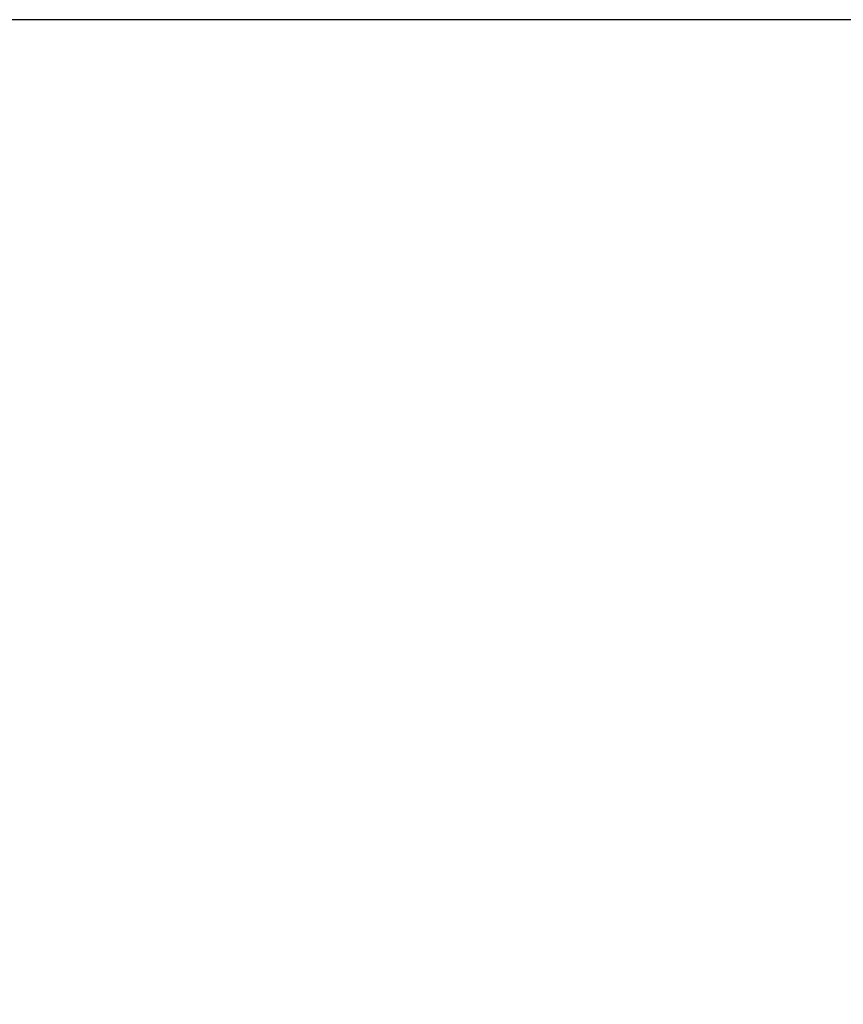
# Model space of a CAD drawing. Extents: x -28.8 to 48.7, y -5.6 to 85.1.
# Tile 167 of 168: x 10.0227 to 10.0613, y 28.8189 to 28.865. Entities that reach past the tile are written whole.
import ezdxf

# ---------------------------------------------------------------- set-up
doc = ezdxf.new("R2010")
doc.units = 0
doc.header["$MEASUREMENT"] = 0
doc.layers.add('R_TR_AUSSENWAND', color=7, linetype='Continuous')
doc.layers.add('R_TR_INNENWAND', color=7, linetype='Continuous')
pattern_1 = [(45, (0, 0), (-0.04596194, 0.04596194), [])]

# ---------------------------------------------------------------- blocks, each defined once
blk = doc.blocks.new('Wand_16_2', base_point=(10.355, 22.99))
at = {"layer": 'R_TR_AUSSENWAND', "linetype": 'Continuous'}
h = blk.add_hatch(dxfattribs=at)
h.set_pattern_fill('MW_Kalksandstein_0002', color=256, style=0, pattern_type=2)
h.set_pattern_definition(pattern_1)
h.paths.add_polyline_path([(10.355, 28.865), (9.99, 28.865), (9.99, 28.375), (10.17, 28.375), (10.24, 28.375), (10.355, 28.375)], flags=0)
blk.add_line((10.355, 28.865), (9.99, 28.865), dxfattribs=at)
blk = doc.blocks.new('Wand_22_2', base_point=(10.355, 28.625))
at = {"layer": 'R_TR_INNENWAND', "linetype": 'Continuous'}
h = blk.add_hatch(dxfattribs=at)
h.set_pattern_fill('MW_Kalksandstein_0002', color=256, style=0, pattern_type=2)
h.set_pattern_definition(pattern_1)
h.paths.add_polyline_path([(3.771314, 28.865), (3.771314, 28.625), (10.355, 28.625), (10.355, 28.865)], flags=0)
blk.add_line((10.355, 28.865), (3.771314, 28.865), dxfattribs=at)

msp = doc.modelspace()

# ---------------------------------------------------------------- block references
at = {"layer": 'R_TR_AUSSENWAND'}
msp.add_blockref('Wand_16_2', (10.355, 22.99), dxfattribs=at)

# ---------------------------------------------------------------- next in the draw order: block references
at = {"layer": 'R_TR_INNENWAND'}
msp.add_blockref('Wand_22_2', (10.355, 28.625), dxfattribs=at)

doc.saveas('drawing.dxf')
